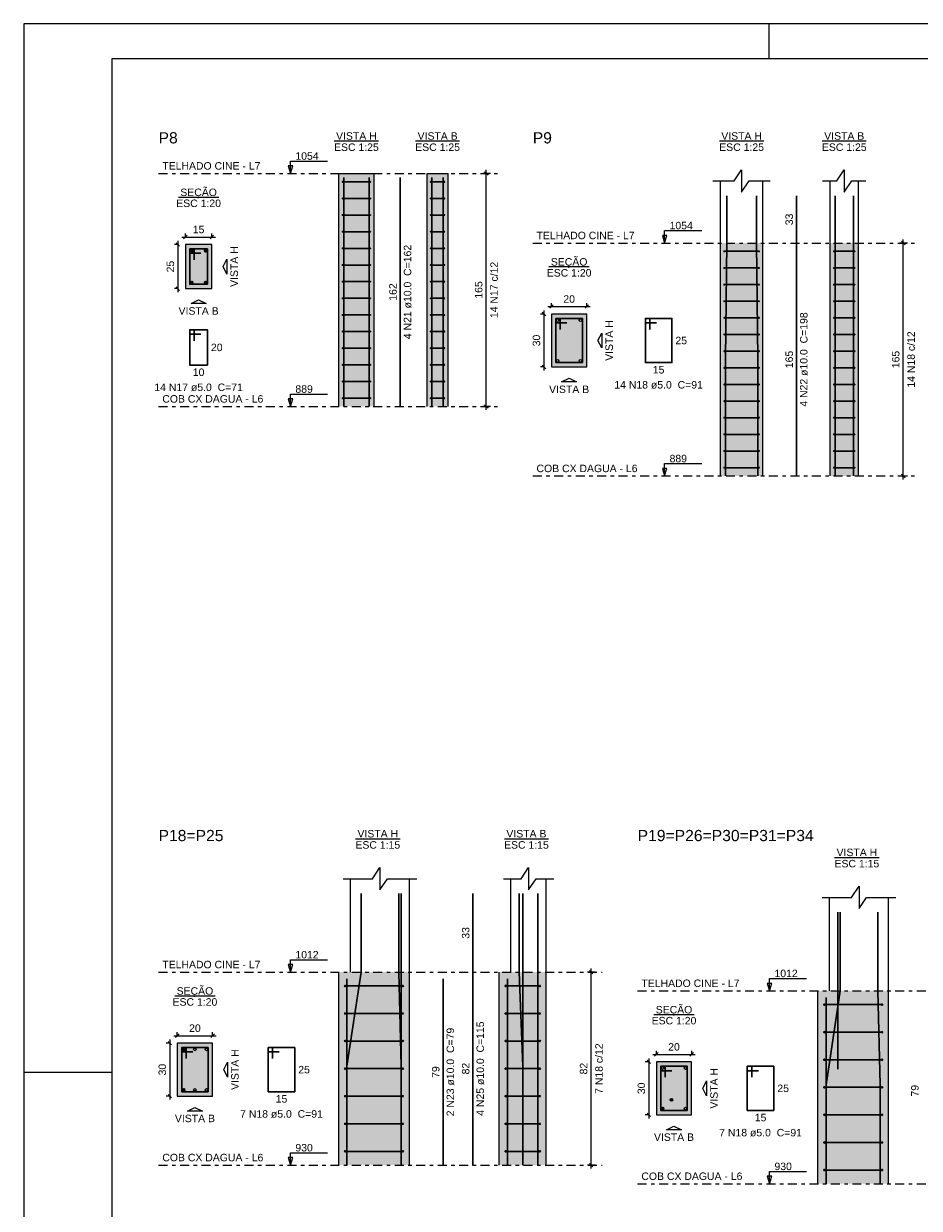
# Model space of a CAD drawing. Header units: millimetres. Extents: x 0 to 84.1, y 0 to 59.4.
# Tile 2 of 7: x 0 to 25.4, y 25.8 to 59.4. Entities that reach past the tile are written whole.
import ezdxf

# ---------------------------------------------------------------- set-up
doc = ezdxf.new("R2010")
doc.units = ezdxf.units.MM
doc.header["$MEASUREMENT"] = 0
doc.linetypes.add('DASHDOT', pattern=[2.54, 1.27, -0.635, 0, -0.635])
doc.linetypes.add('NULL', pattern=[0])
doc.layers.get('0').update_dxf_attribs({"lineweight": 18})
for name, color, linetype, lineweight in [('Descrição da armadura', 7, 'Continuous', 0), ('DT-Barras na forma', 2, 'Continuous', 30), ('DT-Barras no corte', 5, 'Continuous', 5), ('DT-Barras rebatidas', 2, 'Continuous', 30), ('DT-Cotas', 9, 'Continuous', 5), ('DT-Estribos na forma', 2, 'Continuous', 30), ('DT-Forma', 5, 'Continuous', 5), ('DT-Hachura seção pilares', 254, 'Continuous', 5), ('DT-Hachura vista pilares', 254, 'Continuous', 5), ('DT-Pontilhado', 9, 'DASHDOT', 5), ('DT-Textos', 7, 'Continuous', 5), ('DT-Título', 3, 'Continuous', 20), ('Textos armaduras', 7, 'Continuous', 0)]:
    doc.layers.add(name, color=color, linetype=linetype, lineweight=lineweight)
doc.layers.add('SEDUC_MARF', color=1, linetype='Continuous')
doc.layers.add('SEDUC_MARGG', color=7, linetype='Continuous')
doc.styles.add('Arial', font='txt')
doc.dimstyles.new('UM_15.000000', dxfattribs={"dimtxt": 0.18, "dimasz": 0.1, "dimexe": 0.1, "dimexo": 0.2, "dimgap": 0, "dimtad": 1, "dimtih": 1, "dimtoh": 1, "dimdec": 1, "dimlfac": 15, "dimzin": 0, "dimdsep": 46, "dimtxsty": 'Standard', "dimcen": 0.09, "dimdle": 0.1, "dimadec": 1, "dimazin": 2, "dimtfac": 1, "dimtdec": 4, "dimtofl": 0, "dimtmove": 0, "dimatfit": 3, "dimfxl": 1, "dimtolj": 1, "dimarcsym": 0})
doc.dimstyles.new('UM_20.000000', dxfattribs={"dimtxt": 0.18, "dimasz": 0.1, "dimexe": 0.1, "dimexo": 0.2, "dimgap": 0, "dimtad": 1, "dimtih": 1, "dimtoh": 1, "dimdec": 1, "dimlfac": 20, "dimzin": 0, "dimdsep": 46, "dimtxsty": 'Standard', "dimcen": 0.09, "dimdle": 0.1, "dimadec": 1, "dimazin": 2, "dimtfac": 1, "dimtdec": 4, "dimtofl": 0, "dimtmove": 0, "dimatfit": 3, "dimfxl": 1, "dimtolj": 1, "dimarcsym": 0})
doc.dimstyles.new('UM_25.000000', dxfattribs={"dimtxt": 0.18, "dimasz": 0.1, "dimexe": 0.1, "dimexo": 0.2, "dimgap": 0, "dimtad": 1, "dimtih": 1, "dimtoh": 1, "dimdec": 1, "dimlfac": 25, "dimzin": 0, "dimdsep": 46, "dimtxsty": 'Standard', "dimcen": 0.09, "dimdle": 0.1, "dimadec": 1, "dimazin": 2, "dimtfac": 1, "dimtdec": 4, "dimtofl": 0, "dimtmove": 0, "dimatfit": 3, "dimfxl": 1, "dimtolj": 1, "dimarcsym": 0})

# ---------------------------------------------------------------- blocks, each defined once
blk = doc.blocks.new('_Oblique')
at = {"color": 0, "linetype": 'ByBlock', "lineweight": -2}
blk.add_line((-0.5, -0.5), (0.5, 0.5), dxfattribs=at)
blk = doc.blocks.new('*D6')
at = {"layer": 'Defpoints', "color": 0}
for p in [(4.577, 53.145), (4.366, 51.895), (4.577, 51.895)]:
    blk.add_point(p, dxfattribs=at)
at = {"layer": 'DT-Cotas', "color": 0, "lineweight": -2}
for p, q in [((4.377, 53.145), (4.266, 53.145)), ((4.366, 53.245), (4.366, 51.795)), ((4.377, 51.895), (4.266, 51.895))]:
    blk.add_line(p, q, dxfattribs=at)
at = {"layer": 'DT-Cotas', "color": 0, "lineweight": -2, "xscale": 0.1, "yscale": 0.1, "zscale": 0.1}
for p, rotation in [((4.366, 53.145), 90), ((4.366, 51.895), 270)]:
    blk.add_blockref('_Oblique', p, dxfattribs=dict(at, rotation=rotation))
at = {"layer": 'DT-Cotas', "color": 7, "insert": (4.154, 52.52), "char_height": 0.2118, "attachment_point": 5, "rotation": 90, "style": 'Arial'}
blk.add_mtext('\\A1;25', dxfattribs=at)
blk = doc.blocks.new('*D7')
at = {"layer": 'Defpoints', "color": 0}
for p in [(5.327, 53.357), (4.577, 53.145), (5.327, 53.145)]:
    blk.add_point(p, dxfattribs=at)
at = {"layer": 'DT-Cotas', "color": 0, "lineweight": -2}
for p, q in [((4.477, 53.357), (5.427, 53.357)), ((4.577, 53.345), (4.577, 53.457)), ((5.327, 53.345), (5.327, 53.457))]:
    blk.add_line(p, q, dxfattribs=at)
at = {"layer": 'DT-Cotas', "color": 0, "lineweight": -2, "xscale": 0.1, "yscale": 0.1, "zscale": 0.1, "rotation": 180}
blk.add_blockref('_Oblique', (4.577, 53.357), dxfattribs=at)
at = {"layer": 'DT-Cotas', "color": 0, "lineweight": -2, "xscale": 0.1, "yscale": 0.1, "zscale": 0.1}
blk.add_blockref('_Oblique', (5.327, 53.357), dxfattribs=at)
at = {"layer": 'DT-Cotas', "color": 7, "insert": (4.952, 53.569), "char_height": 0.2118, "attachment_point": 5, "rotation": 0.0057, "style": 'Arial'}
blk.add_mtext('\\A1;15', dxfattribs=at)
blk = doc.blocks.new('*D8')
at = {"layer": 'Defpoints', "color": 0}
for p in [(13.097, 55.157), (13.414, 55.157), (13.414, 48.557)]:
    blk.add_point(p, dxfattribs=at)
at = {"layer": 'DT-Cotas', "color": 0, "lineweight": -2}
for p, q in [((13.214, 55.157), (12.997, 55.157)), ((13.097, 48.457), (13.097, 55.257)), ((13.214, 48.557), (12.997, 48.557))]:
    blk.add_line(p, q, dxfattribs=at)
at = {"layer": 'DT-Cotas', "color": 0, "lineweight": -2, "xscale": 0.1, "yscale": 0.1, "zscale": 0.1}
for p, rotation in [((13.097, 55.157), 90), ((13.097, 48.557), 270)]:
    blk.add_blockref('_Oblique', p, dxfattribs=dict(at, rotation=rotation))
at = {"layer": 'DT-Cotas', "color": 7, "insert": (12.885, 51.857), "char_height": 0.2118, "attachment_point": 5, "rotation": 90, "style": 'Arial'}
blk.add_mtext('\\A1;165', dxfattribs=at)
blk = doc.blocks.new('*D9')
at = {"layer": 'Defpoints', "color": 0}
for p in [(14.944, 51.175), (14.732, 49.675), (14.944, 49.675)]:
    blk.add_point(p, dxfattribs=at)
at = {"layer": 'DT-Cotas', "color": 0, "lineweight": -2}
for p, q in [((14.744, 51.175), (14.632, 51.175)), ((14.732, 51.275), (14.732, 49.575)), ((14.744, 49.675), (14.632, 49.675))]:
    blk.add_line(p, q, dxfattribs=at)
at = {"layer": 'DT-Cotas', "color": 0, "lineweight": -2, "xscale": 0.1, "yscale": 0.1, "zscale": 0.1}
for p, rotation in [((14.732, 51.175), 90), ((14.732, 49.675), 270)]:
    blk.add_blockref('_Oblique', p, dxfattribs=dict(at, rotation=rotation))
at = {"layer": 'DT-Cotas', "color": 7, "insert": (14.52, 50.425), "char_height": 0.2118, "attachment_point": 5, "rotation": 90, "style": 'Arial'}
blk.add_mtext('\\A1;30', dxfattribs=at)
blk = doc.blocks.new('*D10')
at = {"layer": 'Defpoints', "color": 0}
for p in [(15.944, 51.387), (14.944, 51.175), (15.944, 51.175)]:
    blk.add_point(p, dxfattribs=at)
at = {"layer": 'DT-Cotas', "color": 0, "lineweight": -2}
for p, q in [((14.844, 51.387), (16.044, 51.387)), ((14.944, 51.375), (14.944, 51.487)), ((15.944, 51.375), (15.944, 51.487))]:
    blk.add_line(p, q, dxfattribs=at)
at = {"layer": 'DT-Cotas', "color": 0, "lineweight": -2, "xscale": 0.1, "yscale": 0.1, "zscale": 0.1, "rotation": 180}
blk.add_blockref('_Oblique', (14.944, 51.387), dxfattribs=at)
at = {"layer": 'DT-Cotas', "color": 0, "lineweight": -2, "xscale": 0.1, "yscale": 0.1, "zscale": 0.1}
blk.add_blockref('_Oblique', (15.944, 51.387), dxfattribs=at)
at = {"layer": 'DT-Cotas', "color": 7, "insert": (15.444, 51.599), "char_height": 0.2118, "attachment_point": 5, "rotation": 0.0057, "style": 'Arial'}
blk.add_mtext('\\A1;20', dxfattribs=at)
blk = doc.blocks.new('*D11')
at = {"layer": 'Defpoints', "color": 0}
for p in [(24.905, 53.187), (25.223, 53.187), (25.223, 46.587)]:
    blk.add_point(p, dxfattribs=at)
at = {"layer": 'DT-Cotas', "color": 0, "lineweight": -2}
for p, q in [((25.023, 53.187), (24.805, 53.187)), ((24.905, 46.487), (24.905, 53.287)), ((25.023, 46.587), (24.805, 46.587))]:
    blk.add_line(p, q, dxfattribs=at)
at = {"layer": 'DT-Cotas', "color": 0, "lineweight": -2, "xscale": 0.1, "yscale": 0.1, "zscale": 0.1}
for p, rotation in [((24.905, 53.187), 90), ((24.905, 46.587), 270)]:
    blk.add_blockref('_Oblique', p, dxfattribs=dict(at, rotation=rotation))
at = {"layer": 'DT-Cotas', "color": 7, "insert": (24.693, 49.887), "char_height": 0.2118, "attachment_point": 5, "rotation": 90, "style": 'Arial'}
blk.add_mtext('\\A1;165', dxfattribs=at)
blk = doc.blocks.new('*D26')
at = {"layer": 'Defpoints', "color": 0}
for p in [(4.348, 30.521), (4.136, 29.021), (4.348, 29.021)]:
    blk.add_point(p, dxfattribs=at)
at = {"layer": 'DT-Cotas', "color": 0, "lineweight": -2}
for p, q in [((4.136, 30.621), (4.136, 28.921)), ((4.148, 30.521), (4.036, 30.521)), ((4.148, 29.021), (4.036, 29.021))]:
    blk.add_line(p, q, dxfattribs=at)
at = {"layer": 'DT-Cotas', "color": 0, "lineweight": -2, "xscale": 0.1, "yscale": 0.1, "zscale": 0.1}
for p, rotation in [((4.136, 30.521), 90), ((4.136, 29.021), 270)]:
    blk.add_blockref('_Oblique', p, dxfattribs=dict(at, rotation=rotation))
at = {"layer": 'DT-Cotas', "color": 7, "insert": (3.925, 29.771), "char_height": 0.2118, "attachment_point": 5, "rotation": 90, "style": 'Arial'}
blk.add_mtext('\\A1;30', dxfattribs=at)
blk = doc.blocks.new('*D27')
at = {"layer": 'Defpoints', "color": 0}
for p in [(5.348, 30.733), (4.348, 30.521), (5.348, 30.521)]:
    blk.add_point(p, dxfattribs=at)
at = {"layer": 'DT-Cotas', "color": 0, "lineweight": -2}
for p, q in [((4.248, 30.733), (5.448, 30.733)), ((4.348, 30.721), (4.348, 30.833)), ((5.348, 30.721), (5.348, 30.833))]:
    blk.add_line(p, q, dxfattribs=at)
at = {"layer": 'DT-Cotas', "color": 0, "lineweight": -2, "xscale": 0.1, "yscale": 0.1, "zscale": 0.1, "rotation": 180}
blk.add_blockref('_Oblique', (4.348, 30.733), dxfattribs=at)
at = {"layer": 'DT-Cotas', "color": 0, "lineweight": -2, "xscale": 0.1, "yscale": 0.1, "zscale": 0.1}
blk.add_blockref('_Oblique', (5.348, 30.733), dxfattribs=at)
at = {"layer": 'DT-Cotas', "color": 7, "insert": (4.848, 30.945), "char_height": 0.2118, "attachment_point": 5, "style": 'Arial'}
blk.add_mtext('\\A1;20', dxfattribs=at)
blk = doc.blocks.new('*D28')
at = {"layer": 'Defpoints', "color": 0}
for p in [(16.067, 32.533), (16.384, 32.533), (16.384, 27.066)]:
    blk.add_point(p, dxfattribs=at)
at = {"layer": 'DT-Cotas', "color": 0, "lineweight": -2}
for p, q in [((16.067, 26.966), (16.067, 32.633)), ((16.184, 32.533), (15.967, 32.533)), ((16.184, 27.066), (15.967, 27.066))]:
    blk.add_line(p, q, dxfattribs=at)
at = {"layer": 'DT-Cotas', "color": 0, "lineweight": -2, "xscale": 0.1, "yscale": 0.1, "zscale": 0.1}
for p, rotation in [((16.067, 32.533), 90), ((16.067, 27.066), 270)]:
    blk.add_blockref('_Oblique', p, dxfattribs=dict(at, rotation=rotation))
at = {"layer": 'DT-Cotas', "color": 7, "insert": (15.855, 29.8), "char_height": 0.2118, "attachment_point": 5, "rotation": 90, "style": 'Arial'}
blk.add_mtext('\\A1;82', dxfattribs=at)
blk = doc.blocks.new('*D29')
at = {"layer": 'Defpoints', "color": 0}
for p in [(17.914, 29.991), (17.702, 28.491), (17.914, 28.491)]:
    blk.add_point(p, dxfattribs=at)
at = {"layer": 'DT-Cotas', "color": 0, "lineweight": -2}
for p, q in [((17.714, 29.991), (17.602, 29.991)), ((17.702, 30.091), (17.702, 28.391)), ((17.714, 28.491), (17.602, 28.491))]:
    blk.add_line(p, q, dxfattribs=at)
at = {"layer": 'DT-Cotas', "color": 0, "lineweight": -2, "xscale": 0.1, "yscale": 0.1, "zscale": 0.1}
for p, rotation in [((17.702, 29.991), 90), ((17.702, 28.491), 270)]:
    blk.add_blockref('_Oblique', p, dxfattribs=dict(at, rotation=rotation))
at = {"layer": 'DT-Cotas', "color": 7, "insert": (17.49, 29.241), "char_height": 0.2118, "attachment_point": 5, "rotation": 90, "style": 'Arial'}
blk.add_mtext('\\A1;30', dxfattribs=at)
blk = doc.blocks.new('*D30')
at = {"layer": 'Defpoints', "color": 0}
for p in [(18.914, 30.203), (17.914, 29.991), (18.914, 29.991)]:
    blk.add_point(p, dxfattribs=at)
at = {"layer": 'DT-Cotas', "color": 0, "lineweight": -2}
for p, q in [((17.814, 30.203), (19.014, 30.203)), ((17.914, 30.191), (17.914, 30.303)), ((18.914, 30.191), (18.914, 30.303))]:
    blk.add_line(p, q, dxfattribs=at)
at = {"layer": 'DT-Cotas', "color": 0, "lineweight": -2, "xscale": 0.1, "yscale": 0.1, "zscale": 0.1, "rotation": 180}
blk.add_blockref('_Oblique', (17.914, 30.203), dxfattribs=at)
at = {"layer": 'DT-Cotas', "color": 0, "lineweight": -2, "xscale": 0.1, "yscale": 0.1, "zscale": 0.1}
blk.add_blockref('_Oblique', (18.914, 30.203), dxfattribs=at)
at = {"layer": 'DT-Cotas', "color": 7, "insert": (18.414, 30.415), "char_height": 0.2118, "attachment_point": 5, "rotation": 0.0057, "style": 'Arial'}
blk.add_mtext('\\A1;20', dxfattribs=at)

msp = doc.modelspace()

# ---------------------------------------------------------------- hatches: boundary and pattern name
at = {"layer": 'DT-Hachura seção pilares', "linetype": 'Continuous'}
for points in [[(4.5774, 51.8951), (4.5774, 51.8951), (5.3274, 51.8951), (5.3274, 53.1451), (4.5774, 53.1451), (4.5774, 51.8951)], [(14.9439, 49.6754), (14.9439, 49.6754), (15.9439, 49.6754), (15.9439, 51.1754), (14.9439, 51.1754), (14.9439, 49.6754)], [(4.3482, 29.0209), (4.3482, 29.0209), (5.3482, 29.0209), (5.3482, 30.5209), (4.3482, 30.5209), (4.3482, 29.0209)], [(17.9137, 28.4914), (17.9137, 28.4914), (18.9137, 28.4914), (18.9137, 29.9914), (17.9137, 29.9914), (17.9137, 28.4914)]]:
    msp.add_hatch(color=254, dxfattribs=at).paths.add_polyline_path(points)
at = {"layer": 'DT-Hachura vista pilares', "linetype": 'Continuous'}
for points in [[(8.9208, 48.5572), (8.9208, 55.1572), (9.9208, 55.1572), (9.9208, 48.5572), (8.9208, 48.5572)], [(11.4205, 48.5572), (11.4205, 55.1572), (12.0205, 55.1572), (12.0205, 48.5572), (11.4205, 48.5572)], [(19.7283, 46.5875), (19.7283, 53.1875), (20.9283, 53.1875), (20.9283, 46.5875), (19.7283, 46.5875)], [(22.8345, 46.5875), (22.8345, 53.1875), (23.6345, 53.1875), (23.6345, 46.5875), (22.8345, 46.5875)], [(8.9208, 27.0664), (8.9208, 32.533), (10.9208, 32.533), (10.9208, 27.0664), (8.9208, 27.0664)], [(13.4624, 27.0664), (13.4624, 32.533), (14.7957, 32.533), (14.7957, 27.0664), (13.4624, 27.0664)], [(22.4863, 26.5369), (22.4863, 32.0035), (24.4863, 32.0035), (24.4863, 26.5369), (22.4863, 26.5369)]]:
    msp.add_hatch(color=254, dxfattribs=at).paths.add_polyline_path(points)

# ---------------------------------------------------------------- linework, layer by layer
at = {"layer": 'DT-Barras na forma'}
for points in [[(9.0608, 48.5572), (9.0608, 55.0412)], [(9.7808, 48.5572), (9.7808, 55.0412)], [(11.5605, 48.5572), (11.5605, 55.0412)], [(11.8805, 48.5572), (11.8805, 55.0412)], [(19.8683, 46.5875), (19.8683, 49.9075), (19.9083, 53.1875), (19.9083, 54.5218)], [(20.7883, 46.5875), (20.7883, 49.9075), (20.7483, 53.1875), (20.7483, 54.5218)], [(22.9745, 46.5875), (22.9745, 49.9075), (22.9745, 53.1875), (22.9745, 54.5218)], [(23.4945, 46.5875), (23.4945, 49.9075), (23.4945, 53.1875), (23.4945, 54.5218)], [(4.8274, 52.7076), (4.8274, 53.0201), (4.7024, 53.0201), (4.7024, 52.0201), (5.2024, 52.0201), (5.2024, 53.0201), (4.7024, 53.0201), (4.7024, 52.8951), (5.0149, 52.8951)], [(15.1939, 50.7379), (15.1939, 51.0504), (15.0689, 51.0504), (15.0689, 49.8004), (15.8189, 49.8004), (15.8189, 51.0504), (15.0689, 51.0504), (15.0689, 50.9254), (15.3814, 50.9254)], [(9.1541, 27.0664), (9.1541, 29.8664), (9.5541, 32.533), (9.5541, 34.7569)], [(10.6874, 27.0664), (10.6874, 29.8664), (10.6208, 32.533), (10.6208, 34.7569)], [(10.6874, 27.0664), (10.6874, 32.533), (10.6874, 34.7569)], [(14.129, 27.0664), (14.129, 29.8664), (14.029, 32.533), (14.029, 34.7569)], [(14.129, 27.0664), (14.129, 32.533), (14.129, 34.7569)], [(14.5624, 27.0664), (14.5624, 29.8664), (14.5624, 32.533), (14.5624, 34.7569)], [(22.7196, 26.5369), (22.7196, 29.3369), (23.1196, 32.0035), (23.1196, 34.2274)], [(23.053, 29.7797), (23.053, 34.2274)], [(24.253, 26.5369), (24.253, 29.3369), (24.1863, 32.0035), (24.1863, 34.2274)], [(9.1541, 27.0664), (9.1541, 32.3397)], [(10.6874, 27.0664), (10.6874, 32.3397)], [(13.6957, 27.0664), (13.6957, 32.3397)], [(22.7196, 26.5369), (22.7196, 31.8102)], [(4.5982, 30.0834), (4.5982, 30.3959), (4.4732, 30.3959), (4.4732, 29.1459), (5.2232, 29.1459), (5.2232, 30.3959), (4.4732, 30.3959), (4.4732, 30.2709), (4.7857, 30.2709)], [(18.1637, 29.5539), (18.1637, 29.8664), (18.0387, 29.8664), (18.0387, 28.6164), (18.7887, 28.6164), (18.7887, 29.8664), (18.0387, 29.8664), (18.0387, 29.7414), (18.3512, 29.7414)]]:
    msp.add_lwpolyline(points, dxfattribs=at)
at = {"layer": 'DT-Barras no corte'}
for p, q in [((4.7149, 52.9326), (4.7899, 53.0076)), ((4.7149, 53.0076), (4.7899, 52.9326)), ((5.1149, 52.9326), (5.1899, 53.0076)), ((5.1149, 53.0076), (5.1899, 52.9326)), ((4.7149, 52.0326), (4.7899, 52.1076)), ((4.7149, 52.1076), (4.7899, 52.0326)), ((5.1149, 52.0326), (5.1899, 52.1076)), ((5.1149, 52.1076), (5.1899, 52.0326)), ((4.4857, 30.3084), (4.5607, 30.3834)), ((4.4857, 30.3834), (4.5607, 30.3084)), ((4.4857, 29.1584), (4.5607, 29.2334)), ((4.4857, 29.2334), (4.5607, 29.1584)), ((18.2937, 28.9164), (18.3837, 28.9164)), ((18.0512, 28.6289), (18.1262, 28.7039)), ((18.0512, 28.7039), (18.1262, 28.6289))]:
    msp.add_line(p, q, dxfattribs=at)
for centre in [(4.7524, 52.9701), (5.1524, 52.9701), (4.7524, 52.0701), (5.1524, 52.0701), (15.1189, 51.0004), (15.7689, 51.0004), (15.1189, 49.8504), (15.7689, 49.8504), (4.5232, 30.3459), (4.8482, 30.3459), (5.1732, 30.3459), (18.0887, 29.8164), (18.7387, 29.8164), (4.5232, 29.1959), (4.8482, 29.1959), (5.1732, 29.1959), (18.3387, 28.9164), (18.0887, 28.6664), (18.7387, 28.6664)]:
    msp.add_circle(centre, 0.0375, dxfattribs=at)
at = {"layer": 'DT-Barras rebatidas'}
for points in [[(10.6621, 48.5572), (10.6621, 55.0412)], [(21.8814, 46.5875), (21.8814, 53.1875), (21.8814, 54.5218)], [(17.7277, 50.7379), (17.7277, 51.0504), (17.6027, 51.0504), (17.6027, 49.8004), (18.3527, 49.8004), (18.3527, 51.0504), (17.6027, 51.0504), (17.6027, 50.9254), (17.9152, 50.9254)], [(4.8274, 50.4177), (4.8274, 50.7302), (4.7024, 50.7302), (4.7024, 49.7302), (5.2024, 49.7302), (5.2024, 50.7302), (4.7024, 50.7302), (4.7024, 50.6052), (5.0149, 50.6052)], [(12.7211, 27.0664), (12.7211, 32.533), (12.7211, 34.7569)], [(11.8739, 27.0664), (11.8739, 32.3397)], [(7.0495, 30.0834), (7.0495, 30.3959), (6.9245, 30.3959), (6.9245, 29.1459), (7.6745, 29.1459), (7.6745, 30.3959), (6.9245, 30.3959), (6.9245, 30.2709), (7.237, 30.2709)], [(20.6151, 29.5539), (20.6151, 29.8664), (20.4901, 29.8664), (20.4901, 28.6164), (21.2401, 28.6164), (21.2401, 29.8664), (20.4901, 29.8664), (20.4901, 29.7414), (20.8026, 29.7414)]]:
    msp.add_lwpolyline(points, dxfattribs=at)
at = {"layer": 'DT-Estribos na forma'}
for p, q in [((9.0308, 54.9214), (9.8108, 54.9214)), ((11.5305, 54.9214), (11.9105, 54.9214)), ((9.0308, 54.45), (9.8108, 54.45)), ((11.5305, 54.45), (11.9105, 54.45)), ((9.0308, 53.9786), (9.8108, 53.9786)), ((11.5305, 53.9786), (11.9105, 53.9786)), ((9.0308, 53.5072), (9.8108, 53.5072)), ((11.5305, 53.5072), (11.9105, 53.5072)), ((9.0308, 53.0357), (9.8108, 53.0357)), ((11.5305, 53.0357), (11.9105, 53.0357)), ((19.8383, 52.9517), (20.8183, 52.9517)), ((22.9445, 52.9517), (23.5245, 52.9517)), ((9.0308, 52.5643), (9.8108, 52.5643)), ((11.5305, 52.5643), (11.9105, 52.5643)), ((19.8383, 52.4803), (20.8183, 52.4803)), ((22.9445, 52.4803), (23.5245, 52.4803)), ((9.0308, 52.0929), (9.8108, 52.0929)), ((11.5305, 52.0929), (11.9105, 52.0929)), ((19.8383, 52.0089), (20.8183, 52.0089)), ((22.9445, 52.0089), (23.5245, 52.0089)), ((9.0308, 51.6214), (9.8108, 51.6214)), ((11.5305, 51.6214), (11.9105, 51.6214)), ((19.8383, 51.5375), (20.8183, 51.5375)), ((22.9445, 51.5375), (23.5245, 51.5375)), ((9.0308, 51.15), (9.8108, 51.15)), ((11.5305, 51.15), (11.9105, 51.15)), ((19.8383, 51.066), (20.8183, 51.066)), ((22.9445, 51.066), (23.5245, 51.066)), ((9.0308, 50.6786), (9.8108, 50.6786)), ((11.5305, 50.6786), (11.9105, 50.6786)), ((19.8383, 50.5946), (20.8183, 50.5946)), ((22.9445, 50.5946), (23.5245, 50.5946)), ((9.0308, 50.2072), (9.8108, 50.2072)), ((11.5305, 50.2072), (11.9105, 50.2072)), ((19.8383, 50.1232), (20.8183, 50.1232)), ((22.9445, 50.1232), (23.5245, 50.1232)), ((9.0308, 49.7357), (9.8108, 49.7357)), ((11.5305, 49.7357), (11.9105, 49.7357)), ((19.8383, 49.6517), (20.8183, 49.6517)), ((22.9445, 49.6517), (23.5245, 49.6517)), ((9.0308, 49.2643), (9.8108, 49.2643)), ((11.5305, 49.2643), (11.9105, 49.2643)), ((19.8383, 49.1803), (20.8183, 49.1803)), ((22.9445, 49.1803), (23.5245, 49.1803)), ((9.0308, 48.7929), (9.8108, 48.7929)), ((11.5305, 48.7929), (11.9105, 48.7929)), ((19.8383, 48.7089), (20.8183, 48.7089)), ((22.9445, 48.7089), (23.5245, 48.7089)), ((19.8383, 48.2375), (20.8183, 48.2375)), ((22.9445, 48.2375), (23.5245, 48.2375)), ((19.8383, 47.766), (20.8183, 47.766)), ((22.9445, 47.766), (23.5245, 47.766)), ((19.8383, 47.2946), (20.8183, 47.2946)), ((22.9445, 47.2946), (23.5245, 47.2946)), ((19.8383, 46.8232), (20.8183, 46.8232)), ((22.9445, 46.8232), (23.5245, 46.8232)), ((9.1041, 32.1426), (10.7374, 32.1426)), ((13.6457, 32.1426), (14.6124, 32.1426)), ((22.6696, 31.6131), (24.303, 31.6131)), ((9.1041, 31.3616), (10.7374, 31.3616)), ((13.6457, 31.3616), (14.6124, 31.3616)), ((9.1041, 30.5807), (10.7374, 30.5807)), ((13.6457, 30.5807), (14.6124, 30.5807)), ((22.6696, 30.8321), (24.303, 30.8321)), ((22.6696, 30.0512), (24.303, 30.0512)), ((9.1041, 29.7997), (10.7374, 29.7997)), ((13.6457, 29.7997), (14.6124, 29.7997)), ((22.6696, 29.2702), (24.303, 29.2702)), ((9.1041, 29.0187), (10.7374, 29.0187)), ((13.6457, 29.0187), (14.6124, 29.0187)), ((9.1041, 28.2378), (10.7374, 28.2378)), ((13.6457, 28.2378), (14.6124, 28.2378)), ((22.6696, 28.4892), (24.303, 28.4892)), ((22.6696, 27.7083), (24.303, 27.7083)), ((9.1041, 27.4568), (10.7374, 27.4568)), ((13.6457, 27.4568), (14.6124, 27.4568)), ((22.6696, 26.9273), (24.303, 26.9273))]:
    msp.add_line(p, q, dxfattribs=at)
for centre, radius in [((9.0308, 54.9214), 0.01), ((9.8108, 54.9214), 0.01), ((11.5305, 54.9214), 0.01), ((11.9105, 54.9214), 0.01), ((9.0308, 54.45), 0.01), ((9.8108, 54.45), 0.01), ((11.5305, 54.45), 0.01), ((11.9105, 54.45), 0.01), ((9.0308, 53.9786), 0.01), ((9.8108, 53.9786), 0.01), ((11.5305, 53.9786), 0.01), ((11.9105, 53.9786), 0.01), ((9.0308, 53.5072), 0.01), ((9.8108, 53.5072), 0.01), ((11.5305, 53.5072), 0.01), ((11.9105, 53.5072), 0.01), ((9.0308, 53.0357), 0.01), ((9.8108, 53.0357), 0.01), ((11.5305, 53.0357), 0.01), ((11.9105, 53.0357), 0.01), ((19.8383, 52.9517), 0.01), ((20.8183, 52.9517), 0.01), ((22.9445, 52.9517), 0.01), ((23.5245, 52.9517), 0.01), ((9.0308, 52.5643), 0.01), ((9.8108, 52.5643), 0.01), ((11.5305, 52.5643), 0.01), ((11.9105, 52.5643), 0.01), ((19.8383, 52.4803), 0.01), ((20.8183, 52.4803), 0.01), ((22.9445, 52.4803), 0.01), ((23.5245, 52.4803), 0.01), ((9.0308, 52.0929), 0.01), ((9.8108, 52.0929), 0.01), ((11.5305, 52.0929), 0.01), ((11.9105, 52.0929), 0.01), ((19.8383, 52.0089), 0.01), ((20.8183, 52.0089), 0.01), ((22.9445, 52.0089), 0.01), ((23.5245, 52.0089), 0.01), ((9.0308, 51.6214), 0.01), ((9.8108, 51.6214), 0.01), ((11.5305, 51.6214), 0.01), ((11.9105, 51.6214), 0.01), ((19.8383, 51.5375), 0.01), ((20.8183, 51.5375), 0.01), ((22.9445, 51.5375), 0.01), ((23.5245, 51.5375), 0.01), ((9.0308, 51.15), 0.01), ((9.8108, 51.15), 0.01), ((11.5305, 51.15), 0.01), ((11.9105, 51.15), 0.01), ((19.8383, 51.066), 0.01), ((20.8183, 51.066), 0.01), ((22.9445, 51.066), 0.01), ((23.5245, 51.066), 0.01), ((9.0308, 50.6786), 0.01), ((9.8108, 50.6786), 0.01), ((11.5305, 50.6786), 0.01), ((11.9105, 50.6786), 0.01), ((19.8383, 50.5946), 0.01), ((20.8183, 50.5946), 0.01), ((22.9445, 50.5946), 0.01), ((23.5245, 50.5946), 0.01), ((9.0308, 50.2072), 0.01), ((9.8108, 50.2072), 0.01), ((11.5305, 50.2072), 0.01), ((11.9105, 50.2072), 0.01), ((19.8383, 50.1232), 0.01), ((20.8183, 50.1232), 0.01), ((22.9445, 50.1232), 0.01), ((23.5245, 50.1232), 0.01), ((9.0308, 49.7357), 0.01), ((9.8108, 49.7357), 0.01), ((11.5305, 49.7357), 0.01), ((11.9105, 49.7357), 0.01), ((19.8383, 49.6517), 0.01), ((20.8183, 49.6517), 0.01), ((22.9445, 49.6517), 0.01), ((23.5245, 49.6517), 0.01), ((9.0308, 49.2643), 0.01), ((9.8108, 49.2643), 0.01), ((11.5305, 49.2643), 0.01), ((11.9105, 49.2643), 0.01), ((19.8383, 49.1803), 0.01), ((20.8183, 49.1803), 0.01), ((22.9445, 49.1803), 0.01), ((23.5245, 49.1803), 0.01), ((9.0308, 48.7929), 0.01), ((9.8108, 48.7929), 0.01), ((11.5305, 48.7929), 0.01), ((11.9105, 48.7929), 0.01), ((19.8383, 48.7089), 0.01), ((20.8183, 48.7089), 0.01), ((22.9445, 48.7089), 0.01), ((23.5245, 48.7089), 0.01), ((19.8383, 48.2375), 0.01), ((20.8183, 48.2375), 0.01), ((22.9445, 48.2375), 0.01), ((23.5245, 48.2375), 0.01), ((19.8383, 47.766), 0.01), ((20.8183, 47.766), 0.01), ((22.9445, 47.766), 0.01), ((23.5245, 47.766), 0.01), ((19.8383, 47.2946), 0.01), ((20.8183, 47.2946), 0.01), ((22.9445, 47.2946), 0.01), ((23.5245, 47.2946), 0.01), ((19.8383, 46.8232), 0.01), ((20.8183, 46.8232), 0.01), ((22.9445, 46.8232), 0.01), ((23.5245, 46.8232), 0.01), ((9.1041, 32.1426), 0.0167), ((10.7374, 32.1426), 0.0167), ((13.6457, 32.1426), 0.0167), ((14.6124, 32.1426), 0.0167), ((22.6696, 31.6131), 0.0167), ((24.303, 31.6131), 0.0167), ((9.1041, 31.3616), 0.0167), ((10.7374, 31.3616), 0.0167), ((13.6457, 31.3616), 0.0167), ((14.6124, 31.3616), 0.0167), ((9.1041, 30.5807), 0.0167), ((10.7374, 30.5807), 0.0167), ((13.6457, 30.5807), 0.0167), ((14.6124, 30.5807), 0.0167), ((22.6696, 30.8321), 0.0167), ((24.303, 30.8321), 0.0167), ((22.6696, 30.0512), 0.0167), ((24.303, 30.0512), 0.0167), ((9.1041, 29.7997), 0.0167), ((10.7374, 29.7997), 0.0167), ((13.6457, 29.7997), 0.0167), ((14.6124, 29.7997), 0.0167), ((22.6696, 29.2702), 0.0167), ((24.303, 29.2702), 0.0167), ((9.1041, 29.0187), 0.0167), ((10.7374, 29.0187), 0.0167), ((13.6457, 29.0187), 0.0167), ((14.6124, 29.0187), 0.0167), ((9.1041, 28.2378), 0.0167), ((10.7374, 28.2378), 0.0167), ((13.6457, 28.2378), 0.0167), ((14.6124, 28.2378), 0.0167), ((22.6696, 28.4892), 0.0167), ((24.303, 28.4892), 0.0167), ((22.6696, 27.7083), 0.0167), ((24.303, 27.7083), 0.0167), ((9.1041, 27.4568), 0.0167), ((10.7374, 27.4568), 0.0167), ((13.6457, 27.4568), 0.0167), ((14.6124, 27.4568), 0.0167), ((22.6696, 26.9273), 0.0167), ((24.303, 26.9273), 0.0167)]:
    msp.add_circle(centre, radius, dxfattribs=at)
at = {"layer": 'DT-Forma'}
for p, q in [((8.9208, 55.1572), (9.9208, 55.1572)), ((8.9208, 48.5572), (8.9208, 55.1572)), ((9.9208, 48.5572), (9.9208, 55.1572)), ((11.4205, 55.1572), (12.0205, 55.1572)), ((11.4205, 48.5572), (11.4205, 55.1572)), ((12.0205, 48.5572), (12.0205, 55.1572)), ((19.7283, 53.1875), (19.7283, 54.9454)), ((20.9283, 53.1875), (20.9283, 54.9454)), ((22.8345, 53.1875), (22.8345, 54.9454)), ((23.6345, 53.1875), (23.6345, 54.9454)), ((19.7283, 46.5875), (19.7283, 53.1875)), ((20.9283, 46.5875), (20.9283, 53.1875)), ((22.8345, 46.5875), (22.8345, 53.1875)), ((23.6345, 46.5875), (23.6345, 53.1875)), ((9.2541, 32.533), (9.2541, 35.1805)), ((10.9208, 32.533), (10.9208, 35.1805)), ((13.7957, 32.533), (13.7957, 35.1805)), ((14.7957, 32.533), (14.7957, 35.1805)), ((22.8196, 32.0035), (22.8196, 34.651)), ((24.4863, 32.0035), (24.4863, 34.651)), ((8.9208, 27.0664), (8.9208, 32.533)), ((10.9208, 27.0664), (10.9208, 32.533)), ((13.4624, 27.0664), (13.4624, 32.533)), ((14.7957, 27.0664), (14.7957, 32.533)), ((22.4863, 26.5369), (22.4863, 32.0035)), ((24.4863, 26.5369), (24.4863, 32.0035))]:
    msp.add_line(p, q, dxfattribs=at)
for points in [[(19.5165, 54.9454), (20.1165, 54.9454), (20.3283, 55.2631), (20.3283, 54.6277), (20.5401, 54.9454), (21.1401, 54.9454)], [(22.6227, 54.9454), (23.0227, 54.9454), (23.2345, 55.2631), (23.2345, 54.6277), (23.4463, 54.9454), (23.8463, 54.9454)], [(9.0423, 35.1805), (9.8756, 35.1805), (10.0874, 35.4982), (10.0874, 34.8628), (10.2992, 35.1805), (11.1326, 35.1805)], [(13.5839, 35.1805), (14.0839, 35.1805), (14.2957, 35.4982), (14.2957, 34.8628), (14.5075, 35.1805), (15.0075, 35.1805)], [(22.6078, 34.651), (23.4412, 34.651), (23.653, 34.9687), (23.653, 34.3333), (23.8648, 34.651), (24.6981, 34.651)]]:
    msp.add_lwpolyline(points, dxfattribs=at)
for points in [[(4.5774, 51.8951), (5.3274, 51.8951), (5.3274, 53.1451), (4.5774, 53.1451), (4.5774, 51.8951)], [(14.9439, 49.6754), (15.9439, 49.6754), (15.9439, 51.1754), (14.9439, 51.1754), (14.9439, 49.6754)], [(4.3482, 29.0209), (5.3482, 29.0209), (5.3482, 30.5209), (4.3482, 30.5209), (4.3482, 29.0209)], [(17.9137, 28.4914), (18.9137, 28.4914), (18.9137, 29.9914), (17.9137, 29.9914), (17.9137, 28.4914)]]:
    msp.add_lwpolyline(points, close=True, dxfattribs=at)
at = {"layer": 'DT-Pontilhado', "ltscale": 0.2}
for p, q in [((3.8187, 55.1572), (13.4144, 55.1572)), ((14.4144, 53.1875), (25.223, 53.1875)), ((3.8187, 48.5572), (13.4144, 48.5572)), ((14.4144, 46.5875), (25.223, 46.5875)), ((3.8187, 32.533), (16.3842, 32.533)), ((17.3842, 32.0035), (30.8069, 32.0035)), ((3.8187, 27.0664), (16.3842, 27.0664)), ((17.3842, 26.5369), (30.8069, 26.5369))]:
    msp.add_line(p, q, dxfattribs=at)
at = {"layer": 'DT-Textos'}
for p, q in [((8.7909, 56.0785), (10.0506, 56.0785)), ((11.0988, 56.0785), (12.3422, 56.0785)), ((19.6984, 56.0785), (20.9581, 56.0785)), ((22.6128, 56.0785), (23.8561, 56.0785)), ((4.3802, 54.49), (5.5246, 54.49)), ((14.8717, 52.5203), (16.0161, 52.5203)), ((9.3968, 36.3136), (10.6565, 36.3136)), ((13.6133, 36.3136), (14.8566, 36.3136)), ((22.9623, 35.7841), (24.2221, 35.7841)), ((4.276, 31.8659), (5.4204, 31.8659)), ((17.8415, 31.3364), (18.9859, 31.3364))]:
    msp.add_line(p, q, dxfattribs=at)
for points in [[(7.5531, 55.1572), (7.6166, 55.369), (7.4895, 55.369), (7.5531, 55.1572), (7.5531, 55.5072), (8.6031, 55.5072)], [(18.1488, 53.1875), (18.2123, 53.3993), (18.0852, 53.3993), (18.1488, 53.1875), (18.1488, 53.5375), (19.1988, 53.5375)], [(7.5531, 48.5572), (7.6166, 48.769), (7.4895, 48.769), (7.5531, 48.5572), (7.5531, 48.9072), (8.6031, 48.9072)], [(18.1488, 46.5875), (18.2123, 46.7993), (18.0852, 46.7993), (18.1488, 46.5875), (18.1488, 46.9375), (19.1988, 46.9375)], [(7.5531, 32.533), (7.6166, 32.7448), (7.4895, 32.7448), (7.5531, 32.533), (7.5531, 32.883), (8.6031, 32.883)], [(21.1186, 32.0035), (21.1821, 32.2153), (21.0551, 32.2153), (21.1186, 32.0035), (21.1186, 32.3535), (22.1686, 32.3535)], [(7.5531, 27.0664), (7.6166, 27.2782), (7.4895, 27.2782), (7.5531, 27.0664), (7.5531, 27.4164), (8.6031, 27.4164)], [(21.1186, 26.5369), (21.1821, 26.7487), (21.0551, 26.7487), (21.1186, 26.5369), (21.1186, 26.8869), (22.1686, 26.8869)]]:
    msp.add_lwpolyline(points, dxfattribs=at)
for points in [[(5.751, 52.5201), (5.751, 52.3083), (5.6451, 52.5201), (5.751, 52.7319), (5.751, 52.5201)], [(4.9524, 51.4715), (4.7406, 51.4715), (4.9524, 51.5774), (5.1642, 51.4715), (4.9524, 51.4715)], [(16.3675, 50.4254), (16.3675, 50.2136), (16.2616, 50.4254), (16.3675, 50.6372), (16.3675, 50.4254)], [(15.4439, 49.2518), (15.2321, 49.2518), (15.4439, 49.3577), (15.6557, 49.2518), (15.4439, 49.2518)], [(5.7718, 29.7709), (5.7718, 29.5591), (5.6659, 29.7709), (5.7718, 29.9827), (5.7718, 29.7709)], [(19.3373, 29.2414), (19.3373, 29.0296), (19.2314, 29.2414), (19.3373, 29.4532), (19.3373, 29.2414)], [(4.8482, 28.5973), (4.6364, 28.5973), (4.8482, 28.7032), (5.06, 28.5973), (4.8482, 28.5973)], [(18.4137, 28.0678), (18.2019, 28.0678), (18.4137, 28.1737), (18.6255, 28.0678), (18.4137, 28.0678)]]:
    msp.add_lwpolyline(points, close=True, dxfattribs=at)
at = {"layer": 'SEDUC_MARF'}
for p, q in [((21.1, 59.4), (21.1, 58.4)), ((0, 29.7), (2.5, 29.7))]:
    msp.add_line(p, q, dxfattribs=at)
msp.add_lwpolyline([(84.1, 59.4), (0, 59.4), (0, 0), (84.1, 0)], close=True, dxfattribs=at)
at = {"layer": 'SEDUC_MARGG'}
msp.add_lwpolyline([(2.5, 1), (83.1, 1), (83.1, 58.4), (2.5, 58.4)], close=True, dxfattribs=at)

# ---------------------------------------------------------------- texts
at = {"layer": 'Descrição da armadura', "linetype": 'NULL', "char_height": 0.2118, "attachment_point": 8, "rotation": 90.00021, "line_spacing_factor": 0.9, "style": 'Arial'}
for s, insert, width in [('4 N21 ø10.0  C=162', (10.9798, 51.7991), 5.239541), ('14 N17 c/12', (13.4284, 51.8572), 3.167695), ('4 N22 ø10.0  C=198', (22.1995, 49.8871), 5.239541), ('14 N18 c/12', (25.2369, 49.8875), 3.167695), ('4 N25 ø10.0  C=115', (13.0388, 29.8002), 5.239541), ('2 N23 ø10.0  C=79', (12.1918, 29.7032), 4.916973), ('7 N18 c/12', (16.3982, 29.7997), 2.845127)]:
    msp.add_mtext(s, dxfattribs=dict(at, insert=insert, width=width))
at = {"layer": 'Descrição da armadura', "linetype": 'NULL', "char_height": 0.2118, "attachment_point": 8, "line_spacing_factor": 0.9, "style": 'Arial'}
for s, insert, width in [('14 N18 ø5.0  C=91', (17.9774, 49.0589), 4.916973), ('14 N17 ø5.0  C=71', (4.9527, 48.9889), 4.916973), ('7 N18 ø5.0  C=91', (7.2997, 28.405), 4.594404), ('7 N18 ø5.0  C=91', (20.8652, 27.875), 4.594404)]:
    msp.add_mtext(s, dxfattribs=dict(at, insert=insert, width=width))
at = {"layer": 'DT-Textos', "linetype": 'NULL', "char_height": 0.2118, "line_spacing_factor": 0.798, "style": 'Arial'}
for s, insert, width, attachment_point in [('VISTA H', (9.4207, 56.1099), 2.255996, 8), ('VISTA B', (11.7207, 56.1099), 2.223994, 8), ('VISTA H', (20.3284, 56.1099), 2.255996, 8), ('VISTA B', (23.2344, 56.1099), 2.223994, 8), ('ESC 1:25', (9.4207, 55.7929), 2.482559, 8), ('ESC 1:25', (11.7207, 55.7929), 2.482559, 8), ('ESC 1:25', (20.3284, 55.7929), 2.482559, 8), ('ESC 1:25', (23.2344, 55.7929), 2.482559, 8), ('1054', (7.6927, 55.5419), 1.290273, 7), ('TELHADO CINE - L7', (3.9247, 55.2629), 5.446846, 7), ('SEÇÃO', (4.9527, 54.4521), 2.030566, 8), ('ESC 1:20', (4.9527, 54.2039), 2.482559, 8), ('1054', (18.2884, 53.5729), 1.290273, 7), ('TELHADO CINE - L7', (14.5204, 53.2929), 5.446846, 7), ('SEÇÃO', (15.4444, 52.4821), 2.030566, 8), ('ESC 1:20', (15.4444, 52.2339), 2.482559, 8), ('VISTA B', (4.9527, 51.1539), 2.223994, 8), ('889', (7.6927, 48.9419), 0.967705, 7), ('VISTA B', (15.4444, 48.9339), 2.223994, 8), ('COB CX DAGUA - L6', (3.9247, 48.6629), 5.607988, 7), ('889', (18.2884, 46.9729), 0.967705, 7), ('COB CX DAGUA - L6', (14.5204, 46.6929), 5.607988, 7), ('VISTA H', (10.0267, 36.345), 2.255996, 8), ('VISTA B', (14.2347, 36.345), 2.223994, 8), ('ESC 1:15', (10.0267, 36.028), 2.482559, 8), ('ESC 1:15', (14.2347, 36.028), 2.482559, 8), ('VISTA H', (23.5922, 35.816), 2.255996, 8), ('ESC 1:15', (23.5922, 35.498), 2.482559, 8), ('TELHADO CINE - L7', (3.9247, 32.639), 5.446846, 7), ('1012', (7.6927, 32.918), 1.290273, 7), ('1012', (21.2582, 32.388), 1.290273, 7), ('TELHADO CINE - L7', (17.4902, 32.109), 5.446846, 7), ('SEÇÃO', (4.8487, 31.8282), 2.030566, 8), ('ESC 1:20', (4.8487, 31.58), 2.482559, 8), ('SEÇÃO', (18.4142, 31.2982), 2.030566, 8), ('ESC 1:20', (18.4142, 31.05), 2.482559, 8), ('VISTA B', (4.8487, 28.28), 2.223994, 8), ('VISTA B', (18.4142, 27.75), 2.223994, 8), ('930', (7.6927, 27.451), 0.967705, 7), ('COB CX DAGUA - L6', (3.9247, 27.172), 5.607988, 7), ('930', (21.2582, 26.922), 0.967705, 7), ('COB CX DAGUA - L6', (17.4902, 26.643), 5.607988, 7)]:
    msp.add_mtext(s, dxfattribs=dict(at, insert=insert, width=width, attachment_point=attachment_point))
at = {"layer": 'DT-Textos', "linetype": 'NULL', "char_height": 0.2118, "width": 2.255996, "attachment_point": 8, "rotation": 90.00021, "line_spacing_factor": 0.798, "style": 'Arial'}
for insert in [(6.0688, 52.5201), (16.6855, 50.4251), (6.0898, 29.7712), (19.6553, 29.2412)]:
    msp.add_mtext('VISTA H', dxfattribs=dict(at, insert=insert))
at = {"layer": 'DT-Título', "linetype": 'NULL', "char_height": 0.3177, "attachment_point": 7, "line_spacing_factor": 0.798, "style": 'Arial'}
for s, insert, width in [('P8', (3.8187, 56.0039), 1.076367), ('P9', (14.4144, 56.0039), 1.076367), ('P18=P25', (3.8187, 36.239), 3.645469), ('P19=P26=P30=P31=P34', (17.3842, 36.239), 9.884531)]:
    msp.add_mtext(s, dxfattribs=dict(at, insert=insert, width=width))
at = {"layer": 'Textos armaduras', "linetype": 'NULL', "char_height": 0.2118, "attachment_point": 8, "rotation": 90.00021, "line_spacing_factor": 0.9, "style": 'Arial'}
for s, insert, width in [('33', (21.7841, 53.8546), 1.045137), ('162', (10.5648, 51.7992), 1.367705), ('165', (21.7841, 49.8875), 1.367705), ('33', (12.6238, 33.6449), 1.045137), ('82', (12.6238, 29.7997), 1.045137), ('79', (11.7766, 29.703), 1.045137), ('79', (25.3421, 29.1735), 1.045137)]:
    msp.add_mtext(s, dxfattribs=dict(at, insert=insert, width=width))
at = {"layer": 'Textos armaduras', "linetype": 'NULL', "char_height": 0.2118, "width": 1.045137, "line_spacing_factor": 0.9, "style": 'Arial'}
for s, insert, attachment_point in [('20', (5.3024, 50.3361), 1), ('25', (18.4527, 50.5313), 1), ('15', (17.9777, 49.7031), 2), ('10', (4.9524, 49.6329), 2), ('25', (7.7745, 29.8768), 1), ('25', (21.3401, 29.3473), 1), ('15', (7.2995, 29.0486), 2), ('15', (20.8651, 28.5191), 2)]:
    msp.add_mtext(s, dxfattribs=dict(at, insert=insert, attachment_point=attachment_point))

# ---------------------------------------------------------------- dimensions: what is measured, and where the dimension line sits
at = {"layer": 'DT-Cotas'}
for base, p1, p2, dimstyle, override, picture, middle in [((13.0967, 55.1572), (13.4144, 48.5572), (13.4144, 55.1572), 'UM_25.000000', {"dimtxt": 0.2118, "dimasz": 0.1, "dimexe": 0.1, "dimexo": 0.2, "dimtad": 1, "dimtih": 0, "dimtoh": 0, "dimdec": 1, "dimlfac": 25, "dimzin": 8, "dimtxsty": 'Arial', "dimblk": 'Oblique', "dimblk1": 'Oblique', "dimblk2": 'Oblique', "dimsah": 1, "dimdle": 0.1, "dimse1": 0, "dimse2": 0, "dimclrt": 7, "dimadec": 1, "dimazin": 3, "dimtmove": 2, "dimldrblk": 'Oblique'}, '*D8', (12.8849, 51.8572)), ((4.3656, 51.8951), (4.5774, 53.1451), (4.5774, 51.8951), 'UM_20.000000', {"dimtxt": 0.2118, "dimasz": 0.1, "dimexe": 0.1, "dimexo": 0.2, "dimtad": 1, "dimtih": 0, "dimtoh": 0, "dimdec": 1, "dimlfac": 20, "dimzin": 8, "dimtxsty": 'Arial', "dimblk": 'Oblique', "dimblk1": 'Oblique', "dimblk2": 'Oblique', "dimsah": 1, "dimdle": 0.1, "dimse1": 0, "dimse2": 0, "dimclrt": 7, "dimadec": 1, "dimazin": 3, "dimtmove": 2, "dimldrblk": 'Oblique'}, '*D6', (4.1538, 52.5201)), ((24.9053, 53.1875), (25.223, 46.5875), (25.223, 53.1875), 'UM_25.000000', {"dimtxt": 0.2118, "dimasz": 0.1, "dimexe": 0.1, "dimexo": 0.2, "dimtad": 1, "dimtih": 0, "dimtoh": 0, "dimdec": 1, "dimlfac": 25, "dimzin": 8, "dimtxsty": 'Arial', "dimblk": 'Oblique', "dimblk1": 'Oblique', "dimblk2": 'Oblique', "dimsah": 1, "dimdle": 0.1, "dimse1": 0, "dimse2": 0, "dimclrt": 7, "dimadec": 1, "dimazin": 3, "dimtmove": 2, "dimldrblk": 'Oblique'}, '*D11', (24.6935, 49.8875)), ((14.7321, 49.6754), (14.9439, 51.1754), (14.9439, 49.6754), 'UM_20.000000', {"dimtxt": 0.2118, "dimasz": 0.1, "dimexe": 0.1, "dimexo": 0.2, "dimtad": 1, "dimtih": 0, "dimtoh": 0, "dimdec": 1, "dimlfac": 20, "dimzin": 8, "dimtxsty": 'Arial', "dimblk": 'Oblique', "dimblk1": 'Oblique', "dimblk2": 'Oblique', "dimsah": 1, "dimdle": 0.1, "dimse1": 0, "dimse2": 0, "dimclrt": 7, "dimadec": 1, "dimazin": 3, "dimtmove": 2, "dimldrblk": 'Oblique'}, '*D9', (14.5203, 50.4254)), ((16.0665, 32.533), (16.3842, 27.0664), (16.3842, 32.533), 'UM_15.000000', {"dimtxt": 0.2118, "dimasz": 0.1, "dimexe": 0.1, "dimexo": 0.2, "dimtad": 1, "dimtih": 0, "dimtoh": 0, "dimdec": 1, "dimlfac": 15, "dimzin": 8, "dimtxsty": 'Arial', "dimblk": 'Oblique', "dimblk1": 'Oblique', "dimblk2": 'Oblique', "dimsah": 1, "dimdle": 0.1, "dimse1": 0, "dimse2": 0, "dimclrt": 7, "dimadec": 1, "dimazin": 3, "dimtmove": 2, "dimldrblk": 'Oblique'}, '*D28', (15.8547, 29.7997)), ((4.1364, 29.0209), (4.3482, 30.5209), (4.3482, 29.0209), 'UM_20.000000', {"dimtxt": 0.2118, "dimasz": 0.1, "dimexe": 0.1, "dimexo": 0.2, "dimtad": 1, "dimtih": 0, "dimtoh": 0, "dimdec": 1, "dimlfac": 20, "dimzin": 8, "dimtxsty": 'Arial', "dimblk": 'Oblique', "dimblk1": 'Oblique', "dimblk2": 'Oblique', "dimsah": 1, "dimdle": 0.1, "dimse1": 0, "dimse2": 0, "dimclrt": 7, "dimadec": 1, "dimazin": 3, "dimtmove": 2, "dimldrblk": 'Oblique'}, '*D26', (3.9246, 29.7709)), ((17.7019, 28.4914), (17.9137, 29.9914), (17.9137, 28.4914), 'UM_20.000000', {"dimtxt": 0.2118, "dimasz": 0.1, "dimexe": 0.1, "dimexo": 0.2, "dimtad": 1, "dimtih": 0, "dimtoh": 0, "dimdec": 1, "dimlfac": 20, "dimzin": 8, "dimtxsty": 'Arial', "dimblk": 'Oblique', "dimblk1": 'Oblique', "dimblk2": 'Oblique', "dimsah": 1, "dimdle": 0.1, "dimse1": 0, "dimse2": 0, "dimclrt": 7, "dimadec": 1, "dimazin": 3, "dimtmove": 2, "dimldrblk": 'Oblique'}, '*D29', (17.4901, 29.2414))]:
    dim = msp.add_linear_dim(base=base, p1=p1, p2=p2, angle=90, dimstyle=dimstyle, override=override, dxfattribs=at)
    dim.commit()
    dim.dimension.update_dxf_attribs({"geometry": picture, "text_midpoint": middle, "dimtype": 160, "text_rotation": 90})
for base, p1, p2, picture, middle in [((5.3274, 53.3569), (4.5774, 53.1451), (5.3274, 53.1451), '*D7', (4.9524, 53.5687)), ((15.9439, 51.3872), (14.9439, 51.1754), (15.9439, 51.1754), '*D10', (15.4439, 51.599)), ((18.9137, 30.2032), (17.9137, 29.9914), (18.9137, 29.9914), '*D30', (18.4137, 30.415))]:
    dim = msp.add_linear_dim(base=base, p1=p1, p2=p2, dimstyle='UM_20.000000', override={"dimtxt": 0.2118, "dimasz": 0.1, "dimexe": 0.1, "dimexo": 0.2, "dimtad": 1, "dimtih": 0, "dimtoh": 0, "dimdec": 1, "dimlfac": 20, "dimzin": 8, "dimtxsty": 'Arial', "dimblk": 'Oblique', "dimblk1": 'Oblique', "dimblk2": 'Oblique', "dimsah": 1, "dimdle": 0.1, "dimse1": 0, "dimse2": 0, "dimclrt": 7, "dimadec": 1, "dimazin": 3, "dimtmove": 2, "dimldrblk": 'Oblique'}, dxfattribs=at)
    dim.commit()
    dim.dimension.update_dxf_attribs({"geometry": picture, "text_midpoint": middle, "dimtype": 160, "text_rotation": 0.00573})
dim = msp.add_linear_dim(base=(5.3482, 30.7327), p1=(4.3482, 30.5209), p2=(5.3482, 30.5209), dimstyle='UM_20.000000', override={"dimtxt": 0.2118, "dimasz": 0.1, "dimexe": 0.1, "dimexo": 0.2, "dimtad": 1, "dimtih": 0, "dimtoh": 0, "dimdec": 1, "dimlfac": 20, "dimzin": 8, "dimtxsty": 'Arial', "dimblk": 'Oblique', "dimblk1": 'Oblique', "dimblk2": 'Oblique', "dimsah": 1, "dimdle": 0.1, "dimse1": 0, "dimse2": 0, "dimclrt": 7, "dimadec": 1, "dimazin": 3, "dimtmove": 2, "dimldrblk": 'Oblique'}, dxfattribs=at)
dim.commit()
dim.dimension.update_dxf_attribs({"geometry": '*D27', "text_midpoint": (4.8482, 30.9445), "dimtype": 160})

doc.saveas('drawing.dxf')
